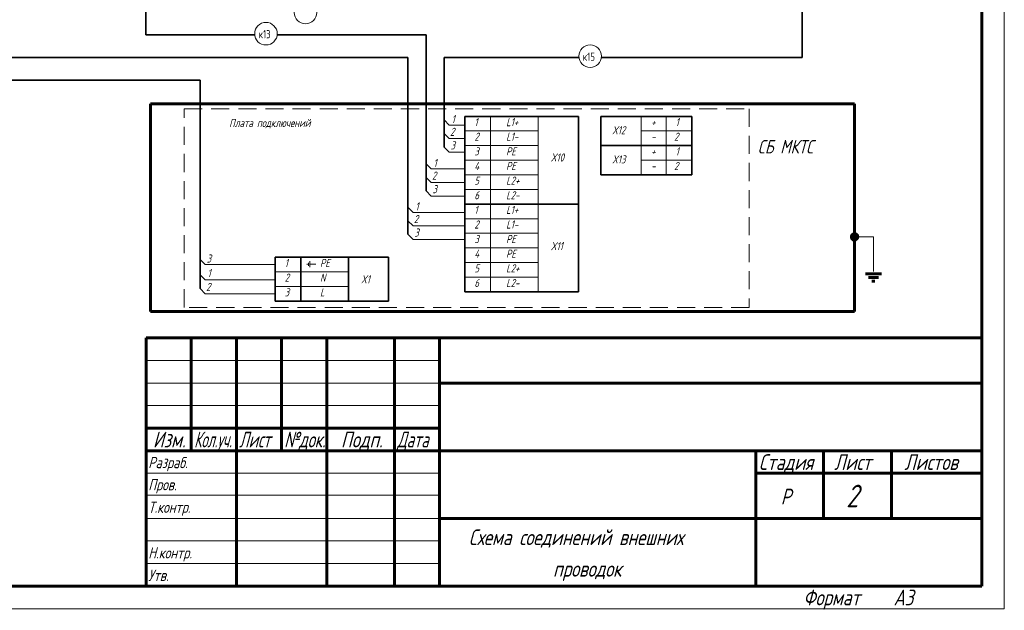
# Model space of a CAD drawing. Header units: millimetres. Extents: x 0 to 840, y 0 to 297.
# Tile 5 of 6: x 622 to 840, y 0 to 131. Entities that reach past the tile are written whole.
import ezdxf

# ---------------------------------------------------------------- set-up
doc = ezdxf.new("R2010")
doc.units = ezdxf.units.MM
for name, pattern in [('K5LT32768', [0]), ('K5LT32769', [0]), ('K5LT32770', [6, 4, -2]), ('K5LT_BASIC', [0]), ('K5LT_THIN', [0])]:
    doc.linetypes.add(name, pattern=pattern)
doc.layers.add('Системный слой', color=7, linetype='Continuous')
doc.styles.add('KTEXTSTYLE', font='GOST_AU.SHX', dxfattribs={"width": 0.96, "height": 5})

# ---------------------------------------------------------------- blocks, each defined once
blk = doc.blocks.new('U37')
at = {"layer": 'Системный слой', "true_color": 0xffffff}
h = blk.add_hatch(color=7, dxfattribs=at)
h.paths.add_polyline_path([(807.34, 82.89), (806.34, 81.9), (806.84, 81.7), (807.34, 81.9), (807.54, 82.4)])
h.paths.add_polyline_path([(806.34, 81.9), (807.34, 82.89), (806.84, 83.1), (806.34, 82.89), (806.14, 82.4)])
at = {"layer": 'Системный слой', "color": 5, "linetype": 'K5LT_BASIC', "lineweight": 60, "true_color": 0x0000ff}
for p, q in [((806.14, 81.7), (807.54, 83.1)), ((809.27, 74.21), (812.78, 74.21)), ((809.92, 73.39), (812.13, 73.39)), ((810.71, 72.6), (811.34, 72.6))]:
    blk.add_line(p, q, dxfattribs=at)
at = {"layer": 'Системный слой', "color": 7, "linetype": 'K5LT_THIN', "lineweight": 18}
for p in [(807.54, 82.4), (811.02, 74.71)]:
    blk.add_line(p, (811.02, 82.4), dxfattribs=at)
at = {"layer": 'Системный слой', "color": 5, "linetype": 'K5LT_BASIC', "lineweight": 60, "true_color": 0x0000ff}
blk.add_circle((806.84, 82.4), 0.701, dxfattribs=at)

msp = doc.modelspace()

# ---------------------------------------------------------------- linework, layer by layer
at = {"color": 7, "linetype": 'K5LT_THIN', "lineweight": 18}
for p, q in [((840, 297), (840, 0)), ((650, 55), (715, 55)), ((650, 50), (715, 50)), ((650, 45), (715, 45)), ((650, 30), (715, 30)), ((650, 25.18), (715, 25.18)), ((650, 20), (715, 20)), ((650, 15), (715, 15)), ((650, 10), (715, 10)), ((840, 0), (420, 0))]:
    msp.add_line(p, q, dxfattribs=at)
at = {"color": 5, "linetype": 'K5LT_BASIC', "lineweight": 60, "true_color": 0x0000ff}
for p, q in [((835, 292), (835, 5)), ((650, 60), (835, 60)), ((650, 5), (650, 60)), ((660, 55), (660, 60)), ((670, 5), (670, 60)), ((680, 55), (680, 60)), ((690, 5), (690, 60)), ((705, 5), (705, 60)), ((715, 5), (715, 60)), ((660, 50), (660, 55)), ((680, 50), (680, 55)), ((660, 45), (660, 50)), ((680, 45), (680, 50)), ((715, 50), (785, 50)), ((785, 50), (835, 50)), ((660, 40), (660, 45)), ((680, 40), (680, 45)), ((650, 40), (670, 40)), ((660, 35), (660, 40)), ((670, 40), (690, 40)), ((680, 35), (680, 40)), ((690, 40), (705, 40)), ((705, 40), (715, 40)), ((650, 35), (670, 35)), ((670, 35), (690, 35)), ((690, 35), (705, 35)), ((705, 35), (715, 35)), ((715, 35), (785, 35)), ((785, 35), (835, 35)), ((785, 20), (785, 35)), ((800, 20), (800, 35)), ((815, 20), (815, 35)), ((785, 30), (800, 30)), ((800, 30), (815, 30)), ((815, 30), (835, 30)), ((715, 20), (785, 20)), ((785, 5), (785, 20)), ((785, 20), (835, 20)), ((835, 5), (440, 5))]:
    msp.add_line(p, q, dxfattribs=at)
at = {"layer": 'Системный слой', "color": 7, "linetype": 'K5LT32768', "lineweight": 35}
for p, q in [((649.95, 144.86), (649.95, 127.14)), ((795.22, 144.86), (795.22, 122.14)), ((649.95, 127.14), (674.06, 127.14)), ((679.03, 127.14), (711.98, 127.14)), ((711.98, 127.14), (711.98, 92.58)), ((537.75, 122.14), (707.98, 122.14)), ((707.98, 122.14), (707.98, 82.97)), ((715.98, 122.14), (745.83, 122.14)), ((715.98, 122.14), (715.98, 102.3)), ((750.8, 122.14), (795.22, 122.14)), ((545.01, 117.14), (661.98, 117.14)), ((661.98, 117.14), (661.98, 70.94)), ((745.71, 109.1), (720.6, 109.1)), ((720.6, 70.22), (720.6, 109.1)), ((745.71, 70.22), (745.71, 109.1)), ((750.71, 109.1), (770.82, 109.1)), ((750.71, 96.14), (750.71, 109.1)), ((770.82, 96.14), (770.82, 109.1)), ((750.71, 102.62), (770.82, 102.62)), ((750.71, 96.14), (770.82, 96.14)), ((720.6, 89.66), (745.71, 89.66)), ((678.6, 68.16), (678.6, 77.88)), ((678.6, 77.88), (703.71, 77.88)), ((684.27, 77.88), (684.27, 68.16)), ((694.8, 77.88), (694.8, 68.16)), ((703.71, 68.16), (703.71, 77.88)), ((745.71, 70.22), (720.6, 70.22)), ((703.71, 68.16), (678.6, 68.16))]:
    msp.add_line(p, q, dxfattribs=at)
at = {"layer": 'Системный слой', "color": 5, "linetype": 'K5LT_BASIC', "lineweight": 60, "true_color": 0x0000ff}
for p, q in [((651.01, 111.84), (651.01, 65.88)), ((806.84, 111.84), (651.01, 111.84)), ((806.84, 65.88), (806.84, 111.84)), ((651.01, 65.88), (806.84, 65.88))]:
    msp.add_line(p, q, dxfattribs=at)
at = {"layer": 'Системный слой', "color": 5, "linetype": 'K5LT32770', "lineweight": 15, "true_color": 0x0000ff}
for p, q in [((658.44, 110.77), (783.55, 110.77)), ((658.44, 66.77), (658.44, 110.77)), ((783.55, 110.77), (783.55, 66.77)), ((783.55, 66.77), (658.44, 66.77))]:
    msp.add_line(p, q, dxfattribs=at)
at = {"layer": 'Системный слой', "color": 18, "linetype": 'K5LT32769', "lineweight": 15, "true_color": 0x010101}
for p, q in [((726.27, 109.1), (726.27, 70.22)), ((736.8, 109.1), (736.8, 99.38)), ((770.82, 109.1), (759.62, 109.1)), ((759.62, 109.1), (759.62, 102.62)), ((765.15, 109.1), (765.15, 96.14)), ((736.8, 105.86), (720.6, 105.86)), ((759.62, 105.86), (770.82, 105.86)), ((736.8, 102.62), (720.6, 102.62)), ((750.71, 102.62), (770.82, 102.62)), ((770.82, 102.62), (759.62, 102.62)), ((759.62, 102.62), (759.62, 96.14)), ((720.6, 99.38), (736.8, 99.38)), ((736.8, 99.38), (720.6, 99.38)), ((736.8, 99.38), (736.8, 89.66)), ((759.62, 99.38), (770.82, 99.38)), ((736.8, 96.14), (720.6, 96.14)), ((736.8, 92.9), (720.6, 92.9)), ((736.8, 89.66), (720.6, 89.66)), ((736.8, 89.66), (736.8, 79.94)), ((736.8, 86.42), (720.6, 86.42)), ((736.8, 83.18), (720.6, 83.18)), ((736.8, 79.94), (720.6, 79.94)), ((736.8, 79.94), (736.8, 70.22)), ((736.8, 76.7), (720.6, 76.7)), ((694.8, 74.64), (678.6, 74.64)), ((736.8, 73.46), (720.6, 73.46)), ((694.8, 71.4), (678.6, 71.4))]:
    msp.add_line(p, q, dxfattribs=at)
at = {"layer": 'Системный слой', "color": 7, "linetype": 'K5LT_THIN', "lineweight": 18}
for p, q in [((715.98, 108.3), (717.12, 107.16)), ((720.6, 107.16), (717.12, 107.16)), ((715.98, 105.3), (717.12, 104.16)), ((720.6, 104.16), (717.12, 104.16)), ((715.98, 102.3), (717.12, 101.16)), ((720.6, 101.16), (717.12, 101.16)), ((711.98, 98.58), (713.12, 97.44)), ((720.6, 97.44), (713.12, 97.44)), ((711.98, 95.58), (713.12, 94.44)), ((720.6, 94.44), (713.12, 94.44)), ((711.98, 92.58), (713.12, 91.44)), ((720.6, 91.44), (713.12, 91.44)), ((707.98, 88.97), (709.12, 87.83)), ((720.6, 87.83), (709.12, 87.83)), ((707.98, 85.97), (709.12, 84.83)), ((707.98, 82.97), (709.12, 81.83)), ((720.6, 84.83), (709.12, 84.83)), ((720.6, 81.83), (709.12, 81.83)), ((661.98, 77.4), (663.12, 76.26)), ((685.68, 76.33), (685.68, 76.44)), ((685.68, 76.33), (685.68, 76.21)), ((685.94, 76.33), (685.94, 76.66)), ((685.94, 76.33), (685.94, 76)), ((686.23, 76.33), (686.23, 76.99)), ((686.23, 76.33), (686.23, 75.67)), ((687.56, 76.33), (686.23, 76.33)), ((678.6, 76.26), (663.12, 76.26)), ((661.98, 74), (663.12, 72.86)), ((678.6, 72.86), (663.12, 72.86)), ((661.98, 70.94), (663.12, 69.79)), ((678.6, 69.79), (663.12, 69.79))]:
    msp.add_line(p, q, dxfattribs=at)
for centre in [(685.3, 132.14), (676.55, 127.42), (748.32, 122.42)]:
    msp.add_arc(centre, 2.5, 0, 360, dxfattribs=at)

# ---------------------------------------------------------------- block references
at = {"layer": 'Системный слой'}
msp.add_blockref('U37', (0, 0), dxfattribs=at)

# ---------------------------------------------------------------- texts
at = {"color": 7, "char_height": 2.5, "attachment_point": 1, "style": 'KTEXTSTYLE'}
for s, insert in [('\\H3.5;\\W0.965;\\Q15;\\Q15;\\W0.735;Кол.уч.', (660.65, 39.23)), ('\\H3.5;\\W0.965;\\Q15;\\Q15;Изм.', (651.53, 39.23)), ('\\H3.5;\\W0.965;\\Q15;\\Q15;\\W0.816;Лист', (670.6, 39.23)), ('\\H3.5;\\W0.965;\\Q15;\\Q15;\\W0.859;№док.', (680.57, 39.23)), ('\\H3.5;\\W0.965;\\Q15;\\Q15;Подп.', (693.15, 39.23)), ('\\H3.5;\\W0.965;\\Q15;\\Q15;\\W0.816;Дата', (705.6, 39.23)), ('\\H3.5;\\W0.965;\\Q15;\\Q15;\\H2.50;Разраб.', (650.5, 33.63)), ('\\H3.5;\\W0.965;\\Q15;\\Q15;Стадия', (785.66, 34.23)), ('\\H3.5;\\W0.965;\\Q15;\\Q15;Лист', (802.33, 34.23)), ('\\H3.5;\\W0.965;\\Q15;\\Q15;Листов', (817.88, 34.23)), ('\\H3.5;\\W0.965;\\Q15;\\Q15;\\H2.50;Пров.', (650.5, 28.73)), ('\\H3.5;\\W0.965;\\Q15;\\Q15;Р', (790.52, 26.58)), ('\\H3.5;\\W0.965;\\Q15;\\Q15;\\H5.00;2', (805, 27.47)), ('\\H3.5;\\W0.965;\\Q15;\\Q15;\\H2.50;Т.контр.', (650.5, 23.73)), ('\\H3.5;\\W0.965;\\Q15;\\Q15;Схема соединений внешних', (721.44, 17.58)), ('\\H3.5;\\W0.965;\\Q15;\\Q15;\\H2.50;Н.контр.', (650.5, 13.63)), ('\\H3.5;\\W0.965;\\Q15;\\Q15;проводок', (740.1, 10.58)), ('\\H3.5;\\W0.965;\\Q15;\\Q15;\\H2.50;Утв.', (650.5, 8.63)), ('\\H3.5;\\W0.965;\\Q15;\\Q15;Формат', (795.5, 4.23)), ('\\H3.5;\\W0.965;\\Q15;\\Q15;A3', (815.5, 4.23))]:
    msp.add_mtext(s, dxfattribs=dict(at, insert=insert))
at = {"layer": 'Системный слой', "color": 7, "char_height": 2.5, "attachment_point": 1, "style": 'KTEXTSTYLE'}
for s, insert in [('\\H3.5;\\W0.965;\\Q15;\\Q0;\\H1.80;к13', (674.93, 128.21)), ('\\H3.5;\\W0.965;\\Q15;\\Q0;\\H1.80;к15', (746.7, 123.21)), ('\\H3.5;\\W0.965;\\Q15;\\Q15;\\H1.80;1', (717.64, 109.39)), ('\\H3.5;\\W0.965;\\Q15;\\Q15;\\H1.80;Плата подключений', (668.4, 108.54)), ('\\H3.5;\\W0.965;\\Q15;\\Q15;\\H1.80;1', (722.69, 108.72)), ('\\H3.5;\\W0.965;\\Q15;\\Q15;\\H1.80;L1+', (729.71, 108.72)), ('\\H3.5;\\W0.965;\\Q15;\\Q15;\\H1.80;X12', (753.17, 106.93)), ('\\H3.5;\\W0.965;\\Q15;\\Q15;\\H1.80;+', (761.82, 108.72)), ('\\H3.5;\\W0.965;\\Q15;\\Q15;\\H1.80;1', (767.23, 108.72)), ('\\H3.5;\\W0.965;\\Q15;\\Q15;\\H1.80;2', (717.3, 106.58)), ('\\H3.5;\\W0.965;\\Q15;\\Q15;\\H1.80;2', (722.69, 105.48)), ('\\H3.5;\\W0.965;\\Q15;\\Q15;\\H1.80;L1-', (729.71, 105.48)), ('\\H3.5;\\W0.965;\\Q15;\\Q15;\\H1.80;2', (766.89, 105.48)), ('\\H3.5;\\W0.965;\\Q15;\\Q15;\\H1.80;3', (717.42, 103.58)), ('\\H3.5;\\W0.965;\\Q15;\\Q15;\\H1.80;-', (761.82, 105.48)), ('\\H3.5;\\W0.965;\\Q15;\\Q15;\\H3.00;СБ МКТС', (785.43, 103.87)), ('\\H3.5;\\W0.965;\\Q15;\\Q15;\\H1.80;3', (722.69, 102.24)), ('\\H3.5;\\W0.965;\\Q15;\\Q15;\\H1.80;PE', (729.71, 102.24)), ('\\H3.5;\\W0.965;\\Q15;\\Q15;\\H1.80;X10', (739.59, 100.89)), ('\\H3.5;\\W0.965;\\Q15;\\Q15;\\H1.80;X13', (753.17, 100.45)), ('\\H3.5;\\W0.965;\\Q15;\\Q15;\\H1.80;+', (761.82, 102.24)), ('\\H3.5;\\W0.965;\\Q15;\\Q15;\\H1.80;1', (767.23, 102.24)), ('\\H3.5;\\W0.965;\\Q15;\\Q15;\\H1.80;1', (713.64, 99.67)), ('\\H3.5;\\W0.965;\\Q15;\\Q15;\\H1.80;4', (722.69, 99)), ('\\H3.5;\\W0.965;\\Q15;\\Q15;\\H1.80;PE', (729.71, 99)), ('\\H3.5;\\W0.965;\\Q15;\\Q15;\\H1.80;2', (766.89, 99)), ('\\H3.5;\\W0.965;\\Q15;\\Q15;\\H1.80;2', (713.3, 96.86)), ('\\H3.5;\\W0.965;\\Q15;\\Q15;\\H1.80;-', (761.82, 99)), ('\\H3.5;\\W0.965;\\Q15;\\Q15;\\H1.80;3', (713.42, 93.86)), ('\\H3.5;\\W0.965;\\Q15;\\Q15;\\H1.80;5', (722.69, 95.76)), ('\\H3.5;\\W0.965;\\Q15;\\Q15;\\H1.80;L2+', (729.71, 95.76)), ('\\H3.5;\\W0.965;\\Q15;\\Q15;\\H1.80;6', (722.69, 92.52)), ('\\H3.5;\\W0.965;\\Q15;\\Q15;\\H1.80;L2-', (729.71, 92.52)), ('\\H3.5;\\W0.965;\\Q15;\\Q15;\\H1.80;1', (709.64, 90.06)), ('\\H3.5;\\W0.965;\\Q15;\\Q15;\\H1.80;2', (709.3, 87.25)), ('\\H3.5;\\W0.965;\\Q15;\\Q15;\\H1.80;1', (722.69, 89.28)), ('\\H3.5;\\W0.965;\\Q15;\\Q15;\\H1.80;L1+', (729.71, 89.28)), ('\\H3.5;\\W0.965;\\Q15;\\Q15;\\H1.80;2', (722.69, 86.04)), ('\\H3.5;\\W0.965;\\Q15;\\Q15;\\H1.80;L1-', (729.71, 86.04)), ('\\H3.5;\\W0.965;\\Q15;\\Q15;\\H1.80;3', (709.42, 84.25)), ('\\H3.5;\\W0.965;\\Q15;\\Q15;\\H1.80;3', (722.69, 82.8)), ('\\H3.5;\\W0.965;\\Q15;\\Q15;\\H1.80;PE', (729.71, 82.8)), ('\\H3.5;\\W0.965;\\Q15;\\Q15;\\H1.80;X11', (739.59, 81.24)), ('\\H3.5;\\W0.965;\\Q15;\\Q15;\\H1.80;3', (663.44, 78.49)), ('\\H3.5;\\W0.965;\\Q15;\\Q15;\\H1.80;4', (722.69, 79.56)), ('\\H3.5;\\W0.965;\\Q15;\\Q15;\\H1.80;PE', (729.71, 79.56)), ('\\H3.5;\\W0.965;\\Q15;\\Q15;\\H1.80;1', (680.69, 77.5)), ('\\H3.5;\\W0.965;\\Q15;\\Q15;\\H1.80;PE', (688.52, 77.5)), ('\\H3.5;\\W0.965;\\Q15;\\Q15;\\H1.80;5', (722.69, 76.32)), ('\\H3.5;\\W0.965;\\Q15;\\Q15;\\H1.80;L2+', (729.71, 76.32)), ('\\H3.5;\\W0.965;\\Q15;\\Q15;\\H1.80;1', (663.62, 75.28)), ('\\H3.5;\\W0.965;\\Q15;\\Q15;\\H1.80;2', (680.69, 74.26)), ('\\H3.5;\\W0.965;\\Q15;\\Q15;\\H1.80;N', (688.52, 74.26)), ('\\H3.5;\\W0.965;\\Q15;\\Q15;\\H1.80;2', (663.3, 72.21)), ('\\H3.5;\\W0.965;\\Q15;\\Q15;\\H1.80;X1', (697.59, 73.89)), ('\\H3.5;\\W0.965;\\Q15;\\Q15;\\H1.80;6', (722.69, 73.08)), ('\\H3.5;\\W0.965;\\Q15;\\Q15;\\H1.80;L2-', (729.71, 73.08)), ('\\H3.5;\\W0.965;\\Q15;\\Q15;\\H1.80;3', (680.69, 71.02)), ('\\H3.5;\\W0.965;\\Q15;\\Q15;\\H1.80;L', (688.52, 71.02))]:
    msp.add_mtext(s, dxfattribs=dict(at, insert=insert))

doc.saveas('drawing.dxf')
